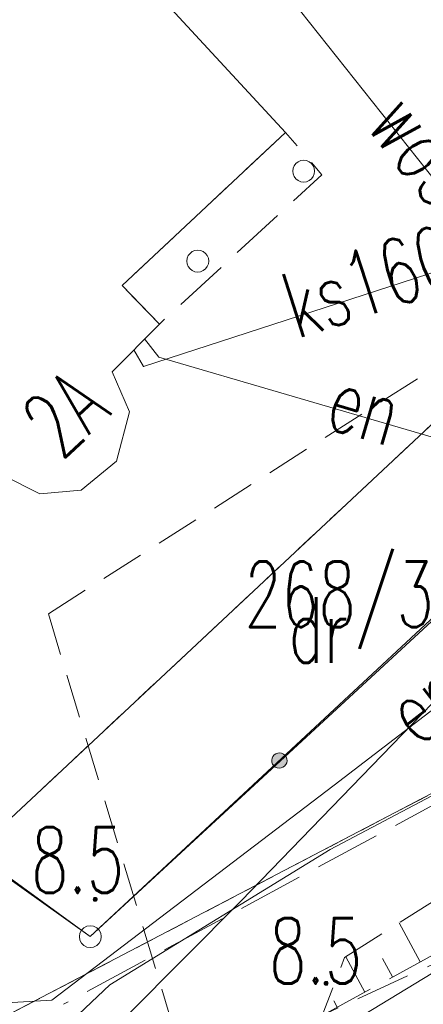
# Model space of a CAD drawing. Header units: millimetres. Extents: x -367306 to 168495, y -187323 to 82034.
# Tile 114 of 170: x -41661 to -32438, y 43780 to 66296. Entities that reach past the tile are written whole.
import ezdxf

# ---------------------------------------------------------------- set-up
doc = ezdxf.new("R2010")
doc.units = ezdxf.units.MM
doc.header["$MEASUREMENT"] = 0
for name, pattern in [('L_0_03', [1000, 500, -500]), ('L_0_04', [1500, 1000, -500]), ('L_0_05', [1750, 1250, -500]), ('L_0_06', [2000, 1500, -500])]:
    doc.linetypes.add(name, pattern=pattern)
for name, color, linetype, lineweight in [('Nowe_0_Nr_pióra__9', 7, 'Continuous', 13), ('Nowe_EGBU_Nr_pióra__8', 7, 'Continuous', 13), ('Nowe_EGBU_Nr_pióra__9', 7, 'Continuous', 13), ('Nowe_EGDE_Nr_pióra__8', 7, 'Continuous', 13), ('Nowe_EGDE_Nr_pióra__9', 7, 'Continuous', 13), ('Nowe_EGDE_O_Nr_pióra__8', 7, 'Continuous', 13), ('Nowe_EGPG_Nr_pióra__8', 7, 'Continuous', 13), ('Nowe_EGPG_Nr_pióra__9', 7, 'Continuous', 13), ('Nowe_EGUG_Nr_pióra__9', 7, 'Continuous', 13), ('Nowe_EGUG_O_Nr_pióra__8', 7, 'Continuous', 13), ('Nowe_GEPADR_O_Nr_pióra__8', 7, 'Continuous', 13), ('Nowe_OTDD_Nr_pióra__8', 7, 'Continuous', 13), ('Nowe_OTDD_Nr_pióra__9', 7, 'Continuous', 13), ('Nowe_OTKC_Nr_pióra__8', 7, 'Continuous', 13), ('Nowe_OTKC_Nr_pióra__9', 7, 'Continuous', 13), ('Nowe_OTOO_Nr_pióra__7', 7, 'Continuous', 13), ('Nowe_OTOO_Nr_pióra__8', 7, 'Continuous', 13), ('Nowe_OTOO_Nr_pióra__9', 7, 'Continuous', 13), ('Nowe_OTRK_Nr_pióra__8', 7, 'Continuous', 13), ('Nowe_OTRK_Nr_pióra__9', 7, 'Continuous', 13), ('Nowe_OTRN_Nr_pióra__7', 7, 'Continuous', 13), ('Nowe_OTRN_Nr_pióra__8', 7, 'Continuous', 13), ('Nowe_OTRN_Nr_pióra__9', 7, 'Continuous', 13), ('Nowe_OTRN_O_Nr_pióra__8', 7, 'Continuous', 13), ('Nowe_SUEP_Nr_pióra__8', 7, 'Continuous', 13), ('Nowe_SUEP_Nr_pióra__9', 7, 'Continuous', 13), ('Nowe_SUEP_O_Nr_pióra__8', 7, 'Continuous', 13), ('Nowe_SUKP_Nr_pióra__8', 7, 'Continuous', 13), ('Nowe_SUKP_Nr_pióra__9', 7, 'Continuous', 13), ('Nowe_SUKP_O_Nr_pióra__8', 7, 'Continuous', 13), ('Nowe_SUWP_Nr_pióra__8', 7, 'Continuous', 13), ('Nowe_SUWP_Nr_pióra__9', 7, 'Continuous', 13), ('Nowe_SUWP_O_Nr_pióra__8', 7, 'Continuous', 13)]:
    doc.layers.add(name, color=color, linetype=linetype, lineweight=lineweight)
doc.styles.add('STYL_AUTOMATYCZNY_3', font='Simplex.shx')

msp = doc.modelspace()

# ---------------------------------------------------------------- hatches: boundary and pattern name
at = {"layer": 'Nowe_OTOO_Nr_pióra__7', "linetype": 'Continuous', "lineweight": 13}
msp.add_hatch(color=7, dxfattribs=at).paths.add_polyline_path([(-35598.8, 49474), (-35634, 49503.1), (-35675.6, 49522), (-35720.6, 49529.6), (-35766.1, 49525.2), (-35808.9, 49509.2), (-35846.1, 49482.7), (-35875.2, 49447.5), (-35894.1, 49405.9), (-35901.7, 49360.9), (-35897.3, 49315.4), (-35881.3, 49272.6), (-35854.8, 49235.4), (-35819.6, 49206.3), (-35778, 49187.4), (-35732.9, 49179.8), (-35687.5, 49184.2), (-35644.7, 49200.2), (-35607.5, 49226.7), (-35578.4, 49261.9), (-35559.4, 49303.5), (-35551.9, 49348.5), (-35556.3, 49394), (-35572.2, 49436.8)])
msp.add_hatch(color=7, dxfattribs=at).paths.add_polyline_path([(-35598.8, 49474), (-35634, 49503.1), (-35675.6, 49522), (-35720.6, 49529.6), (-35766.1, 49525.2), (-35808.9, 49509.2), (-35846.1, 49482.7), (-35875.2, 49447.5), (-35894.1, 49405.9), (-35901.7, 49360.9), (-35897.3, 49315.4), (-35881.3, 49272.6), (-35854.8, 49235.4), (-35819.6, 49206.3), (-35778, 49187.4), (-35732.9, 49179.8), (-35687.5, 49184.2), (-35644.7, 49200.2), (-35607.5, 49226.7), (-35578.4, 49261.9), (-35559.4, 49303.5), (-35551.9, 49348.5), (-35556.3, 49394), (-35572.2, 49436.8)])
at = {"layer": 'Nowe_OTRN_Nr_pióra__7', "linetype": 'Continuous', "lineweight": 13}
for points in [[(-39979.1, 46179.7), (-39977.6, 46168), (-39973.1, 46157.2), (-39965.9, 46147.9), (-39956.6, 46140.7), (-39945.7, 46136.2), (-39934.1, 46134.7), (-39922.4, 46136.2), (-39911.6, 46140.7), (-39902.3, 46147.9), (-39895.1, 46157.2), (-39890.6, 46168), (-39889.1, 46179.7), (-39890.6, 46191.3), (-39895.1, 46202.2), (-39902.3, 46211.5), (-39911.6, 46218.6), (-39922.4, 46223.1), (-39934.1, 46224.7), (-39945.7, 46223.1), (-39956.6, 46218.6), (-39965.9, 46211.5), (-39973.1, 46202.2), (-39977.6, 46191.3)], [(-34705.2, 44259.7), (-34703.7, 44248.1), (-34699.2, 44237.2), (-34692.1, 44227.9), (-34682.7, 44220.7), (-34671.9, 44216.2), (-34660.2, 44214.7), (-34648.6, 44216.2), (-34637.7, 44220.7), (-34628.4, 44227.9), (-34621.3, 44237.2), (-34616.8, 44248.1), (-34615.2, 44259.7), (-34616.8, 44271.3), (-34621.3, 44282.2), (-34628.4, 44291.5), (-34637.7, 44298.7), (-34648.6, 44303.2), (-34660.2, 44304.7), (-34671.9, 44303.2), (-34682.7, 44298.7), (-34692.1, 44291.5), (-34699.2, 44282.2), (-34703.7, 44271.3)]]:
    msp.add_hatch(color=7, dxfattribs=at).paths.add_polyline_path(points)

# ---------------------------------------------------------------- linework, layer by layer
at = {"layer": 'Nowe_0_Nr_pióra__9', "color": 7, "linetype": 'L_0_04', "lineweight": 13}
msp.add_lwpolyline([(-54175.8, -16615), (-36542.5, 13691.6), (-32491.5, 24497.6), (-41006.9, 52709.3), (-354.8, 78621.1), (4924.1, 35501.4), (-2954.1, 7738.8), (31962.3, -8247.3), (46488.5, 22925.7), (96328.3, 3296.1), (84395.1, -59501.6), (78496.2, -91288.2), (63259, -147476.2), (43808.2, -176834.2), (-26519.8, -152286.8), (-79150.4, -133916.5), (-87259.9, -85957.4)], close=True, dxfattribs=at)
at = {"layer": 'Nowe_EGBU_Nr_pióra__8', "color": 7, "linetype": 'Continuous', "lineweight": 13}
for p, q in [((-35588.4, 63717), (-35588.3, 63717)), ((-39318.4, 60217), (-39318.3, 60217)), ((-38468.4, 59337), (-38468.3, 59337)), ((-39548.4, 58247), (-39548.3, 58247)), ((-39148.4, 57327), (-39148.3, 57327)), ((-39448.4, 56197), (-39448.3, 56197)), ((-41198.4, 55457), (-41198.3, 55457)), ((-40258.4, 55537), (-40258.3, 55537))]:
    msp.add_line(p, q, dxfattribs=at)
at = {"layer": 'Nowe_EGBU_Nr_pióra__9', "color": 7, "linetype": 'Continuous', "lineweight": 13, "flags": 128}
msp.add_lwpolyline([(-41552, 73036.7), (-39098.4, 70397), (-40448.4, 68987), (-35588.4, 63717), (-39318.4, 60217), (-38468.4, 59337), (-39548.4, 58247), (-39148.4, 57327), (-39448.4, 56197), (-40258.4, 55537), (-41198.4, 55457), (-42058.4, 55887), (-44028.4, 54077), (-51528.4, 62117)], dxfattribs=at)
at = {"layer": 'Nowe_EGDE_Nr_pióra__8', "color": 7, "linetype": 'Continuous', "lineweight": 13}
msp.add_line((-40048.4, 45327), (-40048.3, 45327), dxfattribs=at)
msp.add_line((-40048.4, 45327), (-40048.3, 45327), dxfattribs=at)
at = {"layer": 'Nowe_EGDE_Nr_pióra__9', "color": 7, "linetype": 'Continuous', "lineweight": 13, "flags": 128}
msp.add_lwpolyline([(-13108.4, 70487), (-22348.4, 61677), (-27338.4, 61637), (-42698.4, 47257), (-40048.4, 45327), (-22968.4, 61107), (-17338.4, 62547), (-14268.4, 65457)], close=True, dxfattribs=at)
for points in [[(-42698.4, 47257), (-27338.4, 61637)], [(-22968.4, 61107), (-40048.4, 45327)], [(-52428.4, 38047), (-17278.4, 56427)], [(-17278.4, 56427), (-52428.4, 38047)], [(-40048.4, 45327), (-42698.4, 47257)]]:
    msp.add_lwpolyline(points, dxfattribs=at)
at = {"layer": 'Nowe_EGPG_Nr_pióra__8', "color": 7, "linetype": 'Continuous', "lineweight": 13}
for p, q in [((-40195.3, 45529.2), (-40195.3, 45529.2)), ((-40125.6, 45564.7), (-40125.6, 45564.7)), ((-40048.4, 45577), (-40048.3, 45577)), ((-39971.1, 45564.7), (-39971.1, 45564.7)), ((-39901.4, 45529.2), (-39901.4, 45529.2)), ((-40298.4, 45327), (-40298.3, 45327)), ((-40286.1, 45404.2), (-40286.1, 45404.2)), ((-40250.6, 45473.9), (-40250.6, 45473.9)), ((-39846.1, 45473.9), (-39846.1, 45473.9)), ((-39810.6, 45404.2), (-39810.6, 45404.2)), ((-39798.4, 45327), (-39798.3, 45327)), ((-40286.1, 45249.7), (-40286.1, 45249.7)), ((-40250.6, 45180), (-40250.6, 45180)), ((-40195.3, 45124.7), (-40195.3, 45124.7)), ((-40125.6, 45089.2), (-40125.6, 45089.2)), ((-40048.4, 45077), (-40048.3, 45077)), ((-39971.1, 45089.2), (-39971.1, 45089.2)), ((-39901.4, 45124.7), (-39901.4, 45124.7)), ((-39846.1, 45180), (-39846.1, 45180)), ((-39810.6, 45249.7), (-39810.6, 45249.7))]:
    msp.add_line(p, q, dxfattribs=at)
at = {"layer": 'Nowe_EGPG_Nr_pióra__9', "color": 7, "linetype": 'Continuous', "lineweight": 13, "flags": 128}
msp.add_lwpolyline([(-40048.4, 45577), (-39971.1, 45564.7), (-39901.4, 45529.2), (-39846.1, 45473.9), (-39810.6, 45404.2), (-39798.4, 45327), (-39810.6, 45249.7), (-39846.1, 45180), (-39901.4, 45124.7), (-39971.1, 45089.2), (-40048.4, 45077), (-40125.6, 45089.2), (-40195.3, 45124.7), (-40250.6, 45180), (-40286.1, 45249.7), (-40298.4, 45327), (-40286.1, 45404.2), (-40250.6, 45473.9), (-40195.3, 45529.2), (-40125.6, 45564.7)], close=True, dxfattribs=at)
at = {"layer": 'Nowe_EGUG_Nr_pióra__9', "color": 7, "linetype": 'L_0_03', "lineweight": 13, "flags": 128}
msp.add_lwpolyline([(46581.5, 71966.3), (32238.7, 73735.5), (33004.3, 77483), (28801.2, 78207), (27781.6, 73637), (5621.6, 77317), (2031.6, 77177), (-8247.5, 72634.9), (-13108.4, 70487), (-22348.4, 61677), (-27338.4, 61637), (-42698.4, 47257), (-45608.4, 44517), (-47548.2, 42676.8), (-52428.4, 38047), (-17278.4, 56427), (6471.6, 64317), (30931.6, 67337), (59071.6, 65947), (59700.4, 65788.3)], close=True, dxfattribs=at)
msp.add_lwpolyline([(-17278.4, 56427), (-52428.4, 38047)], dxfattribs=at)
at = {"layer": 'Nowe_OTDD_Nr_pióra__8', "color": 7, "linetype": 'Continuous', "lineweight": 13}
for p, q in [((-35297.9, 63048.9), (-35297.9, 63048.9)), ((-35237.7, 63073.9), (-35237.6, 63073.9)), ((-35172.9, 63082.4), (-35172.9, 63082.4)), ((-35108.2, 63073.9), (-35108.2, 63073.9)), ((-35047.9, 63048.9), (-35047.9, 63048.9)), ((-35422.9, 62832.4), (-35422.9, 62832.4)), ((-35414.4, 62897.1), (-35414.4, 62897.1)), ((-35389.5, 62957.4), (-35389.4, 62957.4)), ((-35349.7, 63009.2), (-35349.7, 63009.2)), ((-34996.2, 63009.2), (-34996.1, 63009.2)), ((-34956.4, 62957.4), (-34956.4, 62957.4)), ((-34931.5, 62897.1), (-34931.4, 62897.1)), ((-34922.9, 62832.4), (-34922.9, 62832.4)), ((-35414.4, 62767.7), (-35414.4, 62767.7)), ((-35389.5, 62707.4), (-35389.4, 62707.4)), ((-35349.7, 62655.7), (-35349.7, 62655.7)), ((-35297.9, 62615.9), (-35297.9, 62615.9)), ((-35047.9, 62615.9), (-35047.9, 62615.9)), ((-34996.2, 62655.7), (-34996.1, 62655.7)), ((-34956.4, 62707.4), (-34956.4, 62707.4)), ((-34931.5, 62767.7), (-34931.4, 62767.7)), ((-35237.7, 62590.9), (-35237.6, 62590.9)), ((-35172.9, 62582.4), (-35172.9, 62582.4)), ((-35108.2, 62590.9), (-35108.2, 62590.9)), ((-37591.8, 61025), (-37591.7, 61025)), ((-37833.3, 60839.7), (-37833.2, 60839.7)), ((-37808.3, 60900), (-37808.3, 60900)), ((-37768.6, 60951.8), (-37768.5, 60951.8)), ((-37716.8, 60991.5), (-37716.7, 60991.5)), ((-37656.5, 61016.5), (-37656.5, 61016.5)), ((-37527.1, 61016.5), (-37527, 61016.5)), ((-37466.8, 60991.5), (-37466.7, 60991.5)), ((-37415, 60951.8), (-37415, 60951.8)), ((-37375.3, 60900), (-37375.2, 60900)), ((-37350.3, 60839.7), (-37350.3, 60839.7)), ((-37841.8, 60775), (-37841.7, 60775)), ((-37833.3, 60710.3), (-37833.2, 60710.3)), ((-37808.3, 60650), (-37808.3, 60650)), ((-37768.6, 60598.2), (-37768.5, 60598.2)), ((-37415, 60598.2), (-37415, 60598.2)), ((-37375.3, 60650), (-37375.2, 60650)), ((-37350.3, 60710.3), (-37350.3, 60710.3)), ((-37341.8, 60775), (-37341.7, 60775)), ((-37716.8, 60558.5), (-37716.7, 60558.5)), ((-37656.5, 60533.5), (-37656.5, 60533.5)), ((-37591.8, 60525), (-37591.7, 60525)), ((-37527.1, 60533.5), (-37527, 60533.5)), ((-37466.8, 60558.5), (-37466.7, 60558.5))]:
    msp.add_line(p, q, dxfattribs=at)
at = {"layer": 'Nowe_OTDD_Nr_pióra__9', "color": 7, "linetype": 'Continuous', "lineweight": 13, "flags": 128}
for points in [[(-35172.9, 63082.4), (-35108.2, 63073.9), (-35047.9, 63048.9), (-34996.2, 63009.2), (-34956.4, 62957.4), (-34931.5, 62897.1), (-34922.9, 62832.4), (-34931.5, 62767.7), (-34956.4, 62707.4), (-34996.2, 62655.7), (-35047.9, 62615.9), (-35108.2, 62590.9), (-35172.9, 62582.4), (-35237.7, 62590.9), (-35297.9, 62615.9), (-35349.7, 62655.7), (-35389.5, 62707.4), (-35414.4, 62767.7), (-35422.9, 62832.4), (-35414.4, 62897.1), (-35389.5, 62957.4), (-35349.7, 63009.2), (-35297.9, 63048.9), (-35237.7, 63073.9)], [(-37591.8, 61025), (-37527.1, 61016.5), (-37466.8, 60991.5), (-37415, 60951.8), (-37375.3, 60900), (-37350.3, 60839.7), (-37341.8, 60775), (-37350.3, 60710.3), (-37375.3, 60650), (-37415, 60598.2), (-37466.8, 60558.5), (-37527.1, 60533.5), (-37591.8, 60525), (-37656.5, 60533.5), (-37716.8, 60558.5), (-37768.6, 60598.2), (-37808.3, 60650), (-37833.3, 60710.3), (-37841.8, 60775), (-37833.3, 60839.7), (-37808.3, 60900), (-37768.6, 60951.8), (-37716.8, 60991.5), (-37656.5, 61016.5)]]:
    msp.add_lwpolyline(points, close=True, dxfattribs=at)
at = {"layer": 'Nowe_OTKC_Nr_pióra__8', "color": 7, "linetype": 'Continuous', "lineweight": 13}
for p, q in [((-35588.4, 63717), (-35588.3, 63717)), ((-34755.9, 62749), (-34755.9, 62749)), ((-39318.4, 60217), (-39318.3, 60217)), ((-38468.4, 59337), (-38468.3, 59337))]:
    msp.add_line(p, q, dxfattribs=at)
at = {"layer": 'Nowe_OTKC_Nr_pióra__9', "color": 7, "linetype": 'L_0_05', "lineweight": 13, "flags": 128}
for points in [[(-35588.4, 63717), (-39318.4, 60217), (-38468.4, 59337), (-34755.9, 62749)], [(-5598.4, 56467), (-6528.4, 56027), (-13758.4, 53107), (-18528.4, 51077), (-24978.4, 48047), (-34748.4, 43527), (-34068.4, 42107), (-24428.4, 46547), (-17758.4, 49657), (-13148.4, 51617), (-5158.4, 54897)]]:
    msp.add_lwpolyline(points, close=True, dxfattribs=at)
at = {"layer": 'Nowe_OTOO_Nr_pióra__8', "color": 7, "linetype": 'Continuous', "lineweight": 13}
for p, q in [((-35901.7, 49360.9), (-35901.6, 49360.9)), ((-35901.7, 49360.9), (-35901.6, 49360.9)), ((-35897.3, 49315.4), (-35897.3, 49315.4)), ((-35897.3, 49315.4), (-35897.3, 49315.4)), ((-35894.1, 49405.9), (-35894.1, 49405.9)), ((-35894.1, 49405.9), (-35894.1, 49405.9)), ((-35875.2, 49447.5), (-35875.1, 49447.5)), ((-35875.2, 49447.5), (-35875.1, 49447.5)), ((-35846.1, 49482.7), (-35846.1, 49482.7)), ((-35846.1, 49482.7), (-35846.1, 49482.7)), ((-35808.9, 49509.2), (-35808.9, 49509.2)), ((-35808.9, 49509.2), (-35808.9, 49509.2)), ((-35766.1, 49525.2), (-35766.1, 49525.2)), ((-35766.1, 49525.2), (-35766.1, 49525.2)), ((-35720.6, 49529.6), (-35720.6, 49529.6)), ((-35720.6, 49529.6), (-35720.6, 49529.6)), ((-35675.6, 49522), (-35675.5, 49522)), ((-35675.6, 49522), (-35675.5, 49522)), ((-35634, 49503.1), (-35634, 49503.1)), ((-35634, 49503.1), (-35634, 49503.1)), ((-35598.8, 49474), (-35598.7, 49474)), ((-35598.8, 49474), (-35598.7, 49474)), ((-35572.2, 49436.8), (-35572.2, 49436.8)), ((-35572.2, 49436.8), (-35572.2, 49436.8)), ((-35556.3, 49394), (-35556.2, 49394)), ((-35556.3, 49394), (-35556.2, 49394)), ((-35551.9, 49348.5), (-35551.8, 49348.5)), ((-35551.9, 49348.5), (-35551.8, 49348.5)), ((-35881.3, 49272.6), (-35881.3, 49272.6)), ((-35881.3, 49272.6), (-35881.3, 49272.6)), ((-35854.8, 49235.4), (-35854.8, 49235.4)), ((-35854.8, 49235.4), (-35854.8, 49235.4)), ((-35819.6, 49206.3), (-35819.5, 49206.3)), ((-35819.6, 49206.3), (-35819.5, 49206.3)), ((-35778, 49187.4), (-35777.9, 49187.4)), ((-35778, 49187.4), (-35777.9, 49187.4)), ((-35732.9, 49179.8), (-35732.9, 49179.8)), ((-35732.9, 49179.8), (-35732.9, 49179.8)), ((-35687.5, 49184.2), (-35687.4, 49184.2)), ((-35687.5, 49184.2), (-35687.4, 49184.2)), ((-35644.7, 49200.2), (-35644.6, 49200.2)), ((-35644.7, 49200.2), (-35644.6, 49200.2)), ((-35607.5, 49226.7), (-35607.4, 49226.7)), ((-35607.5, 49226.7), (-35607.4, 49226.7)), ((-35578.4, 49261.9), (-35578.4, 49261.9)), ((-35578.4, 49261.9), (-35578.4, 49261.9)), ((-35559.4, 49303.5), (-35559.4, 49303.5)), ((-35559.4, 49303.5), (-35559.4, 49303.5)), ((-40048.3, 45327), (-40048.3, 45327))]:
    msp.add_line(p, q, dxfattribs=at)
at = {"layer": 'Nowe_OTOO_Nr_pióra__9', "color": 7, "linetype": 'Continuous', "lineweight": 13, "flags": 128}
msp.add_lwpolyline([(-31405.3, 53382.3), (-40048.3, 45327), (-61900.4, 60894.1), (-63969.6, 62363.6)], dxfattribs=at)
msp.add_lwpolyline([(-35598.8, 49474), (-35634, 49503.1), (-35675.6, 49522), (-35720.6, 49529.6), (-35766.1, 49525.2), (-35808.9, 49509.2), (-35846.1, 49482.7), (-35875.2, 49447.5), (-35894.1, 49405.9), (-35901.7, 49360.9), (-35897.3, 49315.4), (-35881.3, 49272.6), (-35854.8, 49235.4), (-35819.6, 49206.3), (-35778, 49187.4), (-35732.9, 49179.8), (-35687.5, 49184.2), (-35644.7, 49200.2), (-35607.5, 49226.7), (-35578.4, 49261.9), (-35559.4, 49303.5), (-35551.9, 49348.5), (-35556.3, 49394), (-35572.2, 49436.8)], close=True, dxfattribs=at)
msp.add_lwpolyline([(-35598.8, 49474), (-35634, 49503.1), (-35675.6, 49522), (-35720.6, 49529.6), (-35766.1, 49525.2), (-35808.9, 49509.2), (-35846.1, 49482.7), (-35875.2, 49447.5), (-35894.1, 49405.9), (-35901.7, 49360.9), (-35897.3, 49315.4), (-35881.3, 49272.6), (-35854.8, 49235.4), (-35819.6, 49206.3), (-35778, 49187.4), (-35732.9, 49179.8), (-35687.5, 49184.2), (-35644.7, 49200.2), (-35607.5, 49226.7), (-35578.4, 49261.9), (-35559.4, 49303.5), (-35551.9, 49348.5), (-35556.3, 49394), (-35572.2, 49436.8)], close=True, dxfattribs=at)
at = {"layer": 'Nowe_OTRK_Nr_pióra__8', "color": 7, "linetype": 'Continuous', "lineweight": 13}
for p, q in [((-32992.6, 45640.4), (-32992.6, 45640.4)), ((-34238.4, 44847), (-34238.3, 44847)), ((-34209.8, 44865.2), (-34209.8, 44865.2)), ((-33370, 44828.7), (-33369.9, 44828.7)), ((-32506.7, 44749.3), (-32506.6, 44749.3)), ((-33138.7, 44404.7), (-33138.7, 44404.7)), ((-33770.8, 44060), (-33770.7, 44060)), ((-34482.7, 43861.8), (-34482.6, 43861.8))]:
    msp.add_line(p, q, dxfattribs=at)
at = {"layer": 'Nowe_OTRK_Nr_pióra__9', "color": 7, "linetype": 'L_0_05', "lineweight": 13, "flags": 128}
msp.add_lwpolyline([(-34748.4, 43527), (-25248.4, 48707), (-19348.4, 51477), (-12948.4, 54547), (-6968.4, 57307), (-7218.4, 58237), (-13588.4, 56077), (-20248.4, 53027), (-25948.4, 50127), (-34238.4, 44847)], close=True, dxfattribs=at)
at = {"layer": 'Nowe_OTRK_Nr_pióra__9', "color": 7, "linetype": 'Continuous', "lineweight": 13, "flags": 128}
for points in [[(-32506.7, 44749.3), (-32992.6, 45640.4)], [(-33770.8, 44060), (-34209.8, 44865.2)], [(-33138.7, 44404.7), (-33370, 44828.7)], [(-34402.8, 43715.4), (-34482.7, 43861.8)]]:
    msp.add_lwpolyline(points, dxfattribs=at)
at = {"layer": 'Nowe_OTRN_Nr_pióra__8', "color": 7, "linetype": 'Continuous', "lineweight": 13}
for p, q in [((-39979.1, 46179.7), (-39979, 46179.7)), ((-39977.6, 46191.3), (-39977.5, 46191.3)), ((-39977.6, 46168), (-39977.5, 46168)), ((-39973.1, 46202.2), (-39973, 46202.2)), ((-39965.9, 46211.5), (-39965.9, 46211.5)), ((-39956.6, 46218.6), (-39956.5, 46218.6)), ((-39945.7, 46223.1), (-39945.7, 46223.1)), ((-39934.1, 46224.7), (-39934, 46224.7)), ((-39922.4, 46223.1), (-39922.4, 46223.1)), ((-39911.6, 46218.6), (-39911.5, 46218.6)), ((-39902.3, 46211.5), (-39902.2, 46211.5)), ((-39895.1, 46202.2), (-39895.1, 46202.2)), ((-39890.6, 46191.3), (-39890.6, 46191.3)), ((-39890.6, 46168), (-39890.6, 46168)), ((-39889.1, 46179.7), (-39889, 46179.7)), ((-39973.1, 46157.2), (-39973, 46157.2)), ((-39965.9, 46147.9), (-39965.9, 46147.9)), ((-39956.6, 46140.7), (-39956.5, 46140.7)), ((-39945.7, 46136.2), (-39945.7, 46136.2)), ((-39934.1, 46134.7), (-39934, 46134.7)), ((-39922.4, 46136.2), (-39922.4, 46136.2)), ((-39911.6, 46140.7), (-39911.5, 46140.7)), ((-39902.3, 46147.9), (-39902.2, 46147.9)), ((-39895.1, 46157.2), (-39895.1, 46157.2)), ((-34705.2, 44259.7), (-34705.2, 44259.7)), ((-34703.7, 44271.3), (-34703.7, 44271.3)), ((-34703.7, 44248.1), (-34703.7, 44248.1)), ((-34699.2, 44282.2), (-34699.2, 44282.2)), ((-34699.2, 44237.2), (-34699.2, 44237.2)), ((-34692.1, 44291.5), (-34692, 44291.5)), ((-34692.1, 44227.9), (-34692, 44227.9)), ((-34682.7, 44298.7), (-34682.7, 44298.7)), ((-34682.7, 44220.7), (-34682.7, 44220.7)), ((-34671.9, 44303.2), (-34671.8, 44303.2)), ((-34671.9, 44216.2), (-34671.8, 44216.2)), ((-34660.2, 44304.7), (-34660.2, 44304.7)), ((-34660.2, 44214.7), (-34660.2, 44214.7)), ((-34648.6, 44303.2), (-34648.5, 44303.2)), ((-34648.6, 44216.2), (-34648.5, 44216.2)), ((-34637.7, 44298.7), (-34637.7, 44298.7)), ((-34637.7, 44220.7), (-34637.7, 44220.7)), ((-34628.4, 44291.5), (-34628.4, 44291.5)), ((-34628.4, 44227.9), (-34628.4, 44227.9)), ((-34621.3, 44282.2), (-34621.2, 44282.2)), ((-34621.3, 44237.2), (-34621.2, 44237.2)), ((-34616.8, 44271.3), (-34616.7, 44271.3)), ((-34616.8, 44248.1), (-34616.7, 44248.1)), ((-34615.2, 44259.7), (-34615.2, 44259.7))]:
    msp.add_line(p, q, dxfattribs=at)
at = {"layer": 'Nowe_OTRN_Nr_pióra__9', "color": 7, "linetype": 'Continuous', "lineweight": 13, "flags": 128}
for points in [[(-39979.1, 46179.7), (-39977.6, 46168), (-39973.1, 46157.2), (-39965.9, 46147.9), (-39956.6, 46140.7), (-39945.7, 46136.2), (-39934.1, 46134.7), (-39922.4, 46136.2), (-39911.6, 46140.7), (-39902.3, 46147.9), (-39895.1, 46157.2), (-39890.6, 46168), (-39889.1, 46179.7), (-39890.6, 46191.3), (-39895.1, 46202.2), (-39902.3, 46211.5), (-39911.6, 46218.6), (-39922.4, 46223.1), (-39934.1, 46224.7), (-39945.7, 46223.1), (-39956.6, 46218.6), (-39965.9, 46211.5), (-39973.1, 46202.2), (-39977.6, 46191.3)], [(-34705.2, 44259.7), (-34703.7, 44248.1), (-34699.2, 44237.2), (-34692.1, 44227.9), (-34682.7, 44220.7), (-34671.9, 44216.2), (-34660.2, 44214.7), (-34648.6, 44216.2), (-34637.7, 44220.7), (-34628.4, 44227.9), (-34621.3, 44237.2), (-34616.8, 44248.1), (-34615.2, 44259.7), (-34616.8, 44271.3), (-34621.3, 44282.2), (-34628.4, 44291.5), (-34637.7, 44298.7), (-34648.6, 44303.2), (-34660.2, 44304.7), (-34671.9, 44303.2), (-34682.7, 44298.7), (-34692.1, 44291.5), (-34699.2, 44282.2), (-34703.7, 44271.3)]]:
    msp.add_lwpolyline(points, close=True, dxfattribs=at)
at = {"layer": 'Nowe_SUEP_Nr_pióra__8', "color": 7, "linetype": 'Continuous', "lineweight": 13}
for p, q in [((-38807, 58995.2), (-38806.9, 58995.2)), ((-38807, 58995.2), (-38806.9, 58995.2)), ((-38478.4, 58577), (-38478.3, 58577)), ((-38478.4, 58577), (-38478.3, 58577)), ((-34477.9, 48792), (-34477.8, 48792)), ((-34477.9, 48792), (-34477.8, 48792)), ((-34568.4, 47317), (-34568.3, 47317)), ((-34568.4, 47317), (-34568.3, 47317)), ((-39598.4, 44227), (-39598.3, 44227)), ((-39598.4, 44227), (-39598.3, 44227)), ((-40928.1, 43870.9), (-40928.1, 43870.9)), ((-40928.1, 43870.9), (-40928.1, 43870.9)), ((-40659.6, 43782.7), (-40659.5, 43782.7)), ((-40659.6, 43782.7), (-40659.5, 43782.7))]:
    msp.add_line(p, q, dxfattribs=at)
at = {"layer": 'Nowe_SUEP_Nr_pióra__9', "color": 7, "linetype": 'L_0_06', "lineweight": 13, "flags": 128}
msp.add_lwpolyline([(54812, 68090.4), (43449, 66648.1), (30540.5, 67113.6), (6769, 63990.8), (-17946.2, 56029.3), (-40659.6, 43782.7)], dxfattribs=at)
msp.add_lwpolyline([(54812, 68090.4), (43449, 66648.1), (30540.5, 67113.6), (6769, 63990.8), (-17946.2, 56029.3), (-40659.6, 43782.7)], dxfattribs=at)
at = {"layer": 'Nowe_SUEP_Nr_pióra__9', "color": 7, "linetype": 'Continuous', "lineweight": 13, "flags": 128}
for points in [[(8951.6, 64257), (3801.6, 63087), (-1318.4, 61707), (-7038.4, 59587), (-10758.4, 58447), (-12558.4, 57887), (-14888.4, 57087), (-16858.4, 56487), (-20238.4, 54817), (-24258.4, 52727), (-29648.4, 49917), (-34568.4, 47317), (-39598.4, 44227), (-40588.4, 43287), (-42738.4, 39897), (-43928.4, 39197), (-47728.4, 37757), (-50828.4, 36297), (-53198.4, 35457), (-57298.4, 33557), (-60644.2, 32268.6)], [(8951.6, 64257), (3801.6, 63087), (-1318.4, 61707), (-7038.4, 59587), (-10758.4, 58447), (-12558.4, 57887), (-14888.4, 57087), (-16858.4, 56487), (-20238.4, 54817), (-24258.4, 52727), (-29648.4, 49917), (-34568.4, 47317), (-39598.4, 44227), (-40588.4, 43287), (-42738.4, 39897), (-43928.4, 39197), (-47728.4, 37757), (-50828.4, 36297), (-53198.4, 35457), (-57298.4, 33557), (-60644.2, 32268.6)], [(-38807, 58995.2), (-38478.4, 58577), (-29728.4, 56017), (-23778.4, 61117), (-22808.7, 60801.5)], [(-38807, 58995.2), (-38478.4, 58577), (-29728.4, 56017), (-23778.4, 61117), (-22808.7, 60801.5)], [(-27388.4, 54227), (-34477.9, 48792), (-40928.1, 43870.9), (-42874.3, 43759.7), (-46878, 43231.4), (-49519.2, 42731)], [(-27388.4, 54227), (-34477.9, 48792), (-40928.1, 43870.9), (-42874.3, 43759.7), (-46878, 43231.4), (-49519.2, 42731)]]:
    msp.add_lwpolyline(points, dxfattribs=at)
at = {"layer": 'Nowe_SUKP_Nr_pióra__8', "color": 7, "linetype": 'Continuous', "lineweight": 13}
for p, q in [((-39051.1, 58748.8), (-39051.1, 58748.8)), ((-38828.4, 58367), (-38828.3, 58367))]:
    msp.add_line(p, q, dxfattribs=at)
at = {"layer": 'Nowe_SUKP_Nr_pióra__9', "color": 7, "linetype": 'Continuous', "lineweight": 13, "flags": 128}
for points in [[(-39051.1, 58748.8), (-38828.4, 58367), (-29658.4, 61347)], [(-60120.7, 27531.2), (-25268.4, 48727)]]:
    msp.add_lwpolyline(points, dxfattribs=at)
at = {"layer": 'Nowe_SUWP_Nr_pióra__8', "color": 7, "linetype": 'Continuous', "lineweight": 13}
msp.add_line((-36598.4, 46147), (-36598.3, 46147), dxfattribs=at)
at = {"layer": 'Nowe_SUWP_Nr_pióra__9', "color": 7, "linetype": 'Continuous', "lineweight": 13, "flags": 128}
for points in [[(-40489.9, 71894.1), (-39878.4, 72257), (-38538.4, 70647), (-26808.4, 55867)], [(-60151.4, 27809.3), (-57708.4, 29597), (-48368.4, 36147), (-43108.4, 39607), (-36598.4, 46147), (-31538.4, 51377), (-26808.4, 55867), (-23908.4, 57977), (-15368.4, 62927), (-8238.4, 67227), (19231.6, 70267), (24031.6, 69657), (42671.6, 67287), (44151.6, 65527)]]:
    msp.add_lwpolyline(points, dxfattribs=at)

# ---------------------------------------------------------------- texts
at = {"layer": 'Nowe_EGDE_O_Nr_pióra__8', "color": 7, "linetype": 'Continuous', "lineweight": 13, "insert": (-36528.3, 51906.2), "char_height": 1500, "attachment_point": 7, "style": 'STYL_AUTOMATYCZNY_3'}
msp.add_mtext('\\A1;{\\W0.660000x;\\pql;\\FSimplex.shx;268/3}', dxfattribs=at)
at = {"layer": 'Nowe_EGUG_O_Nr_pióra__8', "color": 7, "linetype": 'Continuous', "lineweight": 13, "insert": (-35519.5, 51590.3), "char_height": 1500, "attachment_point": 7, "style": 'STYL_AUTOMATYCZNY_3'}
msp.add_mtext('\\A1;{\\W0.660000x;\\pql;\\FSimplex.shx;dr}', dxfattribs=at)
at = {"layer": 'Nowe_GEPADR_O_Nr_pióra__8', "color": 7, "linetype": 'Continuous', "lineweight": 13, "insert": (-40714.3, 56201.4), "char_height": 1500, "attachment_point": 7, "rotation": 42.8, "style": 'STYL_AUTOMATYCZNY_3'}
msp.add_mtext('\\A1;{\\W0.660000x;\\pql;\\FSimplex.shx;2A}', dxfattribs=at)
at = {"layer": 'Nowe_OTRN_O_Nr_pióra__8', "color": 7, "linetype": 'Continuous', "lineweight": 13, "char_height": 1500, "attachment_point": 7, "style": 'STYL_AUTOMATYCZNY_3'}
for insert in [(-41399.9, 46327), (-35960.3, 44252.6)]:
    msp.add_mtext('\\A1;{\\W0.660000x;\\pql;\\FSimplex.shx;8.5}', dxfattribs=dict(at, insert=insert))
at = {"layer": 'Nowe_SUEP_O_Nr_pióra__8', "color": 7, "linetype": 'Continuous', "lineweight": 13, "char_height": 1500, "attachment_point": 7, "style": 'STYL_AUTOMATYCZNY_3'}
for s, insert, rotation in [('\\A1;{\\W0.660000x;\\pql;\\FSimplex.shx;en}', (-34730.4, 56976.7), 343.7), ('\\A1;{\\W0.660000x;\\pql;\\FSimplex.shx;enD-niecz.}', (-32566, 49640.7), 37.5)]:
    msp.add_mtext(s, dxfattribs=dict(at, insert=insert, rotation=rotation))
at = {"layer": 'Nowe_SUKP_O_Nr_pióra__8', "color": 7, "linetype": 'Continuous', "lineweight": 13, "insert": (-35333.8, 58994.2), "char_height": 1500, "attachment_point": 7, "rotation": 18, "style": 'STYL_AUTOMATYCZNY_3'}
msp.add_mtext('\\A1;{\\W0.660000x;\\pql;\\FSimplex.shx;ks160}', dxfattribs=at)
at = {"layer": 'Nowe_SUWP_O_Nr_pióra__8', "color": 7, "linetype": 'Continuous', "lineweight": 13, "insert": (-33787.1, 63882.5), "char_height": 1500, "attachment_point": 7, "rotation": 308.4, "style": 'STYL_AUTOMATYCZNY_3'}
msp.add_mtext('\\A1;{\\W0.660000x;\\pql;\\FSimplex.shx;wo32}', dxfattribs=at)

doc.saveas('drawing.dxf')
